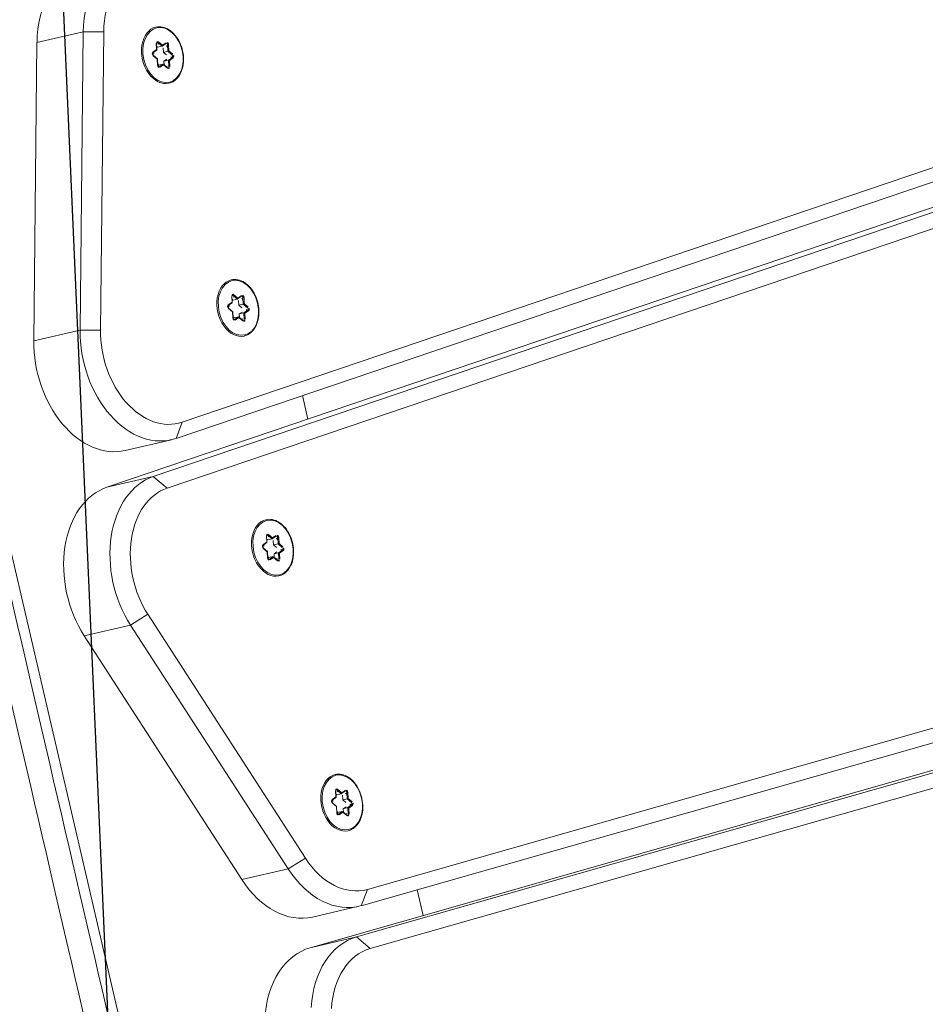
# Model space of a CAD drawing. Extents: x 5477758 to 5478338, y 5918296 to 5918502.
# Tile 108 of 138: x 5477951.829 to 5477952.017, y 5918462.656 to 5918462.86. Entities that reach past the tile are written whole.
import ezdxf

# ---------------------------------------------------------------- set-up
doc = ezdxf.new("R2010")
doc.units = 0
doc.layers.get('0').update_dxf_attribs({"linetype": 'CONTINUOUS', "lineweight": 13})
doc.layers.add('0_PROJEKTOWANE ZABAWKI', color=7, linetype='CONTINUOUS', lineweight=0)
doc.layers.add('0_WSPÓŁRZĘDNE_ODNOŚNIKI', color=6, linetype='CONTINUOUS', lineweight=15)
doc.styles.add('pktkecm$0$STANDARD', font='romans')
doc.dimstyles.new('pktkecm$0$ODNOŚNIKI', dxfattribs={"dimtxt": 17.5, "dimasz": 6, "dimexe": 7, "dimexo": 7, "dimgap": 7, "dimtad": 1, "dimtoh": 1, "dimdec": 0, "dimzin": 0, "dimdsep": 46, "dimtxsty": 'pktkecm$0$STANDARD', "dimblk": 'pktkecm$0$_Dot', "dimcen": 8, "dimdle": 7, "dimclrt": 2, "dimadec": 0, "dimazin": 0, "dimtfac": 1, "dimtdec": 0, "dimtofl": 0, "dimtmove": 0, "dimatfit": 3, "dimldrblk": 'pktkecm$0$_DotBlank', "dimfxl": 0, "dimtolj": 1, "dimtzin": 0, "dimarcsym": 0})

# ---------------------------------------------------------------- blocks, each defined once
blk = doc.blocks.new('zw$CEC1')
for p, q in [((1094.523, -593.651), (1100.999, -659.137)), ((1101.299, -659.334), (1094.823, -593.848)), ((1102.263, -659.748), (1095.787, -594.262)), ((1095.487, -594.489), (1101.963, -659.975)), ((1108.239, -594.71), (1111.343, -657.574)), ((1111.643, -657.779), (1108.539, -594.915)), ((1112.555, -657.802), (1109.451, -594.939)), ((1109.151, -595.158), (1112.255, -658.022)), ((1101.963, -660.965), (1095.487, -595.479)), ((1112.255, -659.012), (1109.151, -596.148)), ((1101.025, -656.569), (1101.529, -656.569)), ((1111.583, -656.569), (1112.135, -656.569)), ((1098.71, -657.333), (1098.745, -657.419)), ((1098.761, -657.43), (1098.724, -657.338)), ((1098.761, -657.314), (1098.892, -657.337)), ((1098.761, -657.317), (1098.761, -657.314)), ((1098.888, -657.315), (1098.764, -657.293)), ((1098.976, -657.25), (1098.888, -657.315)), ((1098.892, -657.337), (1098.987, -657.268)), ((1098.892, -657.337), (1098.892, -657.433)), ((1098.987, -657.268), (1098.987, -657.272)), ((1099.037, -657.277), (1099.074, -657.369)), ((1099.037, -657.28), (1099.037, -657.277)), ((1099.086, -657.35), (1099.051, -657.263)), ((1099.074, -657.369), (1099.206, -657.392)), ((1099.074, -657.369), (1099.074, -657.465)), ((1099.21, -657.371), (1099.086, -657.35)), ((1098.745, -657.419), (1098.657, -657.484)), ((1098.668, -657.501), (1098.762, -657.432)), ((1098.668, -657.505), (1098.668, -657.501)), ((1098.678, -657.536), (1098.802, -657.558)), ((1098.81, -657.555), (1098.681, -657.532)), ((1098.741, -657.543), (1098.762, -657.528)), ((1098.762, -657.432), (1098.762, -657.528)), ((1098.799, -657.416), (1098.892, -657.433)), ((1098.802, -657.558), (1098.837, -657.645)), ((1098.851, -657.65), (1098.813, -657.558)), ((1098.892, -657.433), (1098.959, -657.384)), ((1099.048, -657.399), (1099.074, -657.465)), ((1099.074, -657.465), (1099.148, -657.478)), ((1099.126, -657.497), (1099.163, -657.589)), ((1099.126, -657.497), (1099.126, -657.589)), ((1099.222, -657.423), (1099.129, -657.491)), ((1099.143, -657.489), (1099.231, -657.424)), ((1099.178, -657.575), (1099.143, -657.489)), ((1099.206, -657.392), (1099.206, -657.396)), ((1109.228, -657.555), (1109.263, -657.641)), ((1109.279, -657.652), (1109.242, -657.56)), ((1109.279, -657.536), (1109.41, -657.559)), ((1109.279, -657.539), (1109.279, -657.536)), ((1109.406, -657.537), (1109.282, -657.515)), ((1109.494, -657.472), (1109.406, -657.537)), ((1109.41, -657.559), (1109.505, -657.49)), ((1109.41, -657.559), (1109.41, -657.655)), ((1109.505, -657.49), (1109.505, -657.494)), ((1109.555, -657.499), (1109.592, -657.591)), ((1109.555, -657.503), (1109.555, -657.499)), ((1109.605, -657.572), (1109.57, -657.485)), ((1109.728, -657.594), (1109.605, -657.572)), ((1111.343, -657.574), (1111.643, -657.779)), ((1093.266, -657.758), (1093.178, -657.822)), ((1093.189, -657.84), (1093.283, -657.771)), ((1093.231, -657.672), (1093.266, -657.758)), ((1093.282, -657.769), (1093.245, -657.677)), ((1093.282, -657.653), (1093.413, -657.676)), ((1093.282, -657.656), (1093.282, -657.653)), ((1093.283, -657.771), (1093.283, -657.867)), ((1093.408, -657.654), (1093.285, -657.632)), ((1093.32, -657.755), (1093.413, -657.771)), ((1093.497, -657.589), (1093.408, -657.654)), ((1093.413, -657.676), (1093.508, -657.607)), ((1093.413, -657.676), (1093.413, -657.771)), ((1093.413, -657.771), (1093.48, -657.723)), ((1093.508, -657.607), (1093.508, -657.611)), ((1093.558, -657.616), (1093.595, -657.708)), ((1093.558, -657.619), (1093.558, -657.616)), ((1093.569, -657.738), (1093.595, -657.804)), ((1093.607, -657.689), (1093.572, -657.602)), ((1093.595, -657.708), (1093.727, -657.731)), ((1093.595, -657.708), (1093.595, -657.804)), ((1093.731, -657.71), (1093.607, -657.689)), ((1093.743, -657.762), (1093.65, -657.83)), ((1093.664, -657.828), (1093.752, -657.763)), ((1093.727, -657.731), (1093.727, -657.735)), ((1098.997, -657.588), (1098.903, -657.656)), ((1098.912, -657.658), (1099.001, -657.593)), ((1099.126, -657.611), (1098.997, -657.588)), ((1099.001, -657.593), (1099.124, -657.615)), ((1099.163, -657.589), (1099.163, -657.592)), ((1103.736, -657.758), (1103.771, -657.845)), ((1103.787, -657.855), (1103.75, -657.763)), ((1103.786, -657.739), (1103.918, -657.763)), ((1103.786, -657.743), (1103.786, -657.739)), ((1103.913, -657.74), (1103.79, -657.719)), ((1104.001, -657.676), (1103.913, -657.74)), ((1103.918, -657.763), (1104.012, -657.694)), ((1103.918, -657.763), (1103.918, -657.858)), ((1104.012, -657.694), (1104.012, -657.697)), ((1104.063, -657.703), (1104.1, -657.795)), ((1104.063, -657.706), (1104.063, -657.703)), ((1104.112, -657.775), (1104.077, -657.689)), ((1104.235, -657.797), (1104.112, -657.775)), ((1109.263, -657.641), (1109.175, -657.706)), ((1109.186, -657.724), (1109.28, -657.655)), ((1109.186, -657.727), (1109.186, -657.724)), ((1109.196, -657.759), (1109.32, -657.78)), ((1109.328, -657.777), (1109.199, -657.754)), ((1109.26, -657.765), (1109.28, -657.75)), ((1109.28, -657.655), (1109.28, -657.75)), ((1109.317, -657.638), (1109.41, -657.655)), ((1109.32, -657.78), (1109.355, -657.867)), ((1109.369, -657.872), (1109.331, -657.78)), ((1109.41, -657.655), (1109.477, -657.606)), ((1109.566, -657.621), (1109.592, -657.687)), ((1109.592, -657.591), (1109.724, -657.614)), ((1109.592, -657.591), (1109.592, -657.687)), ((1109.592, -657.687), (1109.666, -657.7)), ((1109.644, -657.719), (1109.682, -657.811)), ((1109.644, -657.719), (1109.644, -657.811)), ((1109.74, -657.645), (1109.647, -657.713)), ((1109.661, -657.711), (1109.749, -657.647)), ((1109.696, -657.797), (1109.661, -657.711)), ((1109.724, -657.614), (1109.724, -657.618)), ((1093.189, -657.844), (1093.189, -657.84)), ((1093.199, -657.875), (1093.323, -657.897)), ((1093.331, -657.894), (1093.202, -657.871)), ((1093.262, -657.882), (1093.283, -657.867)), ((1093.323, -657.897), (1093.358, -657.984)), ((1093.371, -657.988), (1093.334, -657.896)), ((1093.518, -657.927), (1093.424, -657.995)), ((1093.433, -657.997), (1093.521, -657.932)), ((1093.647, -657.95), (1093.518, -657.927)), ((1093.521, -657.932), (1093.645, -657.954)), ((1093.595, -657.804), (1093.669, -657.816)), ((1093.647, -657.836), (1093.684, -657.928)), ((1093.647, -657.836), (1093.647, -657.928)), ((1093.699, -657.914), (1093.664, -657.828)), ((1093.684, -657.928), (1093.684, -657.931)), ((1103.771, -657.845), (1103.683, -657.909)), ((1103.693, -657.927), (1103.788, -657.858)), ((1103.693, -657.931), (1103.693, -657.927)), ((1103.704, -657.962), (1103.827, -657.984)), ((1103.836, -657.981), (1103.707, -657.958)), ((1103.767, -657.969), (1103.788, -657.954)), ((1103.788, -657.858), (1103.788, -657.954)), ((1103.825, -657.842), (1103.918, -657.858)), ((1103.827, -657.984), (1103.862, -658.07)), ((1103.876, -658.075), (1103.839, -657.983)), ((1103.918, -657.858), (1103.985, -657.809)), ((1104.074, -657.825), (1104.1, -657.89)), ((1104.1, -657.795), (1104.232, -657.818)), ((1104.1, -657.795), (1104.1, -657.89)), ((1104.1, -657.89), (1104.173, -657.903)), ((1104.152, -657.922), (1104.189, -658.015)), ((1104.152, -657.922), (1104.152, -658.015)), ((1104.248, -657.849), (1104.155, -657.917)), ((1104.169, -657.915), (1104.257, -657.85)), ((1104.204, -658.001), (1104.169, -657.915)), ((1104.232, -657.818), (1104.232, -657.822)), ((1109.515, -657.81), (1109.422, -657.878)), ((1109.43, -657.88), (1109.519, -657.815)), ((1109.644, -657.833), (1109.515, -657.81)), ((1109.519, -657.815), (1109.642, -657.837)), ((1109.682, -657.811), (1109.682, -657.815)), ((1111.644, -657.828), (1111.644, -658.818)), ((1112.255, -658.022), (1112.555, -657.802)), ((1104.022, -658.014), (1103.929, -658.082)), ((1103.938, -658.084), (1104.026, -658.019)), ((1104.152, -658.036), (1104.023, -658.014)), ((1104.026, -658.019), (1104.149, -658.041)), ((1104.189, -658.015), (1104.189, -658.018)), ((1112.255, -658.022), (1112.255, -659.012)), ((1110.416, -658.687), (1104.73, -660.735)), ((1110.416, -658.687), (1110.552, -659.088)), ((1092.716, -658.888), (1092.619, -659.301)), ((1098.75, -660.357), (1092.716, -658.888)), ((1100.999, -659.137), (1101.299, -659.334)), ((1104.867, -661.137), (1110.552, -659.088)), ((1110.552, -659.088), (1110.552, -660.078)), ((1092.619, -659.301), (1098.652, -660.77)), ((1092.619, -660.291), (1092.619, -659.301)), ((1101.303, -660.422), (1101.303, -659.433)), ((1101.963, -659.975), (1102.263, -659.748)), ((1101.963, -659.975), (1101.963, -660.965)), ((1110.552, -660.078), (1104.867, -662.126)), ((1098.652, -661.76), (1092.619, -660.291)), ((1098.75, -660.357), (1098.652, -660.77)), ((1098.652, -660.77), (1098.652, -661.76)), ((1104.73, -660.735), (1104.867, -661.137)), ((1104.867, -662.126), (1104.867, -661.137)), ((1179.728, -663.216), (1065.128, -663.216))]:
    blk.add_line(p, q)
for centre in [(1098.944, -657.454), (1109.462, -657.676), (1093.465, -657.793), (1103.97, -657.88)]:
    blk.add_ellipse(centre, major_axis=(0.58, 0), ratio=0.707107)
for centre, major_axis, ratio, start_param, end_param in [((1098.753, -657.324), (-0.045, 0), 0.707107, 4.467995, 6.56239), ((1098.71, -657.343), (0.0139, 0.0056), 0.679724, 0, 1.301881), ((1098.753, -657.334), (-0.03, 0), 0.707107, 4.467995, 6.283185), ((1098.944, -657.468), (0.25, 0), 0.707107, 2.189614, 2.547433), ((1098.764, -657.304), (0.0026, 0.0148), 0.171098, 0.800479, 2.371275), ((1098.888, -657.325), (0.0037, -0.0158), 0.19164, 0.688736, 2.259533), ((1098.944, -657.468), (0.25, 0), 0.707107, 1.142416, 1.510388), ((1099.008, -657.272), (0.045, 0), 0.707107, 0.279204, 2.3736), ((1098.976, -657.261), (-0.0089, 0.0121), 0.508626, 3.748748, 5.319544), ((1099.008, -657.283), (0.03, 0), 0.707107, 0.279204, 2.3736), ((1099.051, -657.274), (-0.0139, -0.0056), 0.679724, 4.443473, 6.01427), ((1099.086, -657.36), (-0.0104, -0.0129), 0.462667, 4.192773, 5.763569), ((1099.21, -657.382), (0.0026, 0.0148), 0.171098, 0.800479, 2.371275), ((1099.199, -657.402), (0.045, 0), 0.707107, 5.515192, 7.609587), ((1093.529, -657.611), (0.045, 0), 0.707107, 0.279204, 2.3736), ((1098.944, -657.468), (-0.6, 0), 0.707107, 0, 3.141593), ((1098.689, -657.506), (-0.045, 0), 0.707107, 5.515192, 7.609587), ((1098.657, -657.494), (-0.0089, 0.0121), 0.508626, 3.748748, 5.319544), ((1098.689, -657.516), (-0.03, 0), 0.707107, 5.515192, 6.283185), ((1098.678, -657.547), (0.0026, 0.0148), 0.171098, 0, 0.800479), ((1098.944, -657.468), (-0.25, 0), 0.707107, 0.095219, 0.407877), ((1098.745, -657.43), (0.0166, -0.0047), 0.601017, 0.16912, 1.739916), ((1098.802, -657.569), (-0.0104, -0.0129), 0.462667, 2.890892, 4.192773), ((1098.944, -657.468), (-0.25, 0), 0.707107, 2.244927, 2.557585), ((1099.135, -657.584), (0.045, 0), 0.707107, 4.467995, 6.56239), ((1099.143, -657.5), (-0.0166, 0.0047), 0.601017, 4.881509, 6.452305), ((1099.178, -657.586), (-0.0139, -0.0056), 0.679724, 4.443473, 6.01427), ((1098.944, -657.468), (0.25, 0), 0.707107, 0.130169, 0.46319), ((1099.199, -657.413), (0.03, 0), 0.707107, 0, 1.326402), ((1099.231, -657.435), (-0.0089, 0.0121), 0.508626, 5.319544, 6.283185), ((1109.272, -657.546), (-0.045, 0), 0.707107, 4.467995, 6.56239), ((1109.228, -657.565), (0.0139, 0.0056), 0.679724, 0, 1.301881), ((1109.272, -657.556), (-0.03, 0), 0.707107, 4.467995, 6.283185), ((1109.462, -657.69), (0.25, 0), 0.707107, 2.189614, 2.547433), ((1109.282, -657.526), (0.0026, 0.0148), 0.171098, 0.800479, 2.371275), ((1109.406, -657.547), (0.0037, -0.0158), 0.19164, 0.688736, 2.259533), ((1109.462, -657.69), (0.25, 0), 0.707107, 1.142416, 1.510388), ((1109.526, -657.494), (0.045, 0), 0.707107, 0.279204, 2.3736), ((1109.494, -657.483), (-0.0089, 0.0121), 0.508626, 3.748748, 5.319544), ((1109.526, -657.505), (0.03, 0), 0.707107, 0.279204, 2.3736), ((1109.57, -657.496), (-0.0139, -0.0056), 0.679724, 4.443473, 6.01427), ((1109.605, -657.582), (-0.0104, -0.0129), 0.462667, 4.192773, 5.763569), ((1109.644, -657.616), (1.7, 0), 0.707107, 5.183628, 6.318092), ((1093.274, -657.663), (-0.045, 0), 0.707107, 4.467995, 6.56239), ((1093.231, -657.682), (0.0139, 0.0056), 0.679724, 0, 1.301881), ((1093.274, -657.673), (-0.03, 0), 0.707107, 4.467995, 6.283185), ((1093.465, -657.807), (0.25, 0), 0.707107, 2.189614, 2.547433), ((1093.266, -657.768), (0.0166, -0.0047), 0.601017, 0.16912, 1.739916), ((1093.285, -657.642), (0.0026, 0.0148), 0.171098, 0.800479, 2.371275), ((1093.408, -657.664), (0.0037, -0.0158), 0.19164, 0.688736, 2.259533), ((1093.465, -657.807), (0.25, 0), 0.707107, 1.142416, 1.510388), ((1093.497, -657.6), (-0.0089, 0.0121), 0.508626, 3.748748, 5.319544), ((1093.529, -657.622), (0.03, 0), 0.707107, 0.279204, 2.3736), ((1093.572, -657.613), (-0.0139, -0.0056), 0.679724, 4.443473, 6.01427), ((1093.607, -657.699), (-0.0104, -0.0129), 0.462667, 4.192773, 5.763569), ((1093.465, -657.807), (0.25, 0), 0.707107, 0.130169, 0.46319), ((1093.731, -657.721), (0.0026, 0.0148), 0.171098, 0.800479, 2.371275), ((1093.72, -657.752), (0.03, 0), 0.707107, 0, 1.326402), ((1093.72, -657.741), (0.045, 0), 0.707107, 5.515192, 7.609587), ((1093.752, -657.774), (-0.0089, 0.0121), 0.508626, 5.319544, 6.283185), ((1098.837, -657.655), (0.0139, 0.0056), 0.679724, 0, 1.301881), ((1098.88, -657.636), (-0.045, 0), 0.707107, 0.279204, 2.3736), ((1098.944, -657.468), (-0.25, 0), 0.707107, 1.152569, 1.475438), ((1098.912, -657.669), (-0.0089, 0.0121), 0.508626, 5.319544, 6.283185), ((1099.001, -657.604), (0.0037, -0.0158), 0.19164, 2.259533, 3.223174), ((1099.124, -657.626), (0.0026, 0.0148), 0.171098, 0, 0.800479), ((1099.135, -657.595), (0.03, 0), 0.707107, 0, 0.279204), ((1103.779, -657.749), (-0.045, 0), 0.707107, 4.467995, 6.56239), ((1103.736, -657.769), (0.0139, 0.0056), 0.679724, 0, 1.301881), ((1103.779, -657.76), (-0.03, 0), 0.707107, 4.467995, 6.283185), ((1103.97, -657.894), (0.25, 0), 0.707107, 2.189614, 2.547433), ((1103.79, -657.729), (0.0026, 0.0148), 0.171098, 0.800479, 2.371275), ((1103.913, -657.751), (0.0037, -0.0158), 0.19164, 0.688736, 2.259533), ((1103.97, -657.894), (0.25, 0), 0.707107, 1.142416, 1.510388), ((1104.034, -657.698), (0.045, 0), 0.707107, 0.279204, 2.3736), ((1104.001, -657.686), (-0.0089, 0.0121), 0.508626, 3.748748, 5.319544), ((1104.034, -657.708), (0.03, 0), 0.707107, 0.279204, 2.3736), ((1104.077, -657.7), (-0.0139, -0.0056), 0.679724, 4.443473, 6.01427), ((1104.112, -657.786), (-0.0104, -0.0129), 0.462667, 4.192773, 5.763569), ((1109.462, -657.69), (-0.6, 0), 0.707107, 0, 3.141593), ((1109.207, -657.728), (-0.045, 0), 0.707107, 5.515192, 7.609587), ((1109.175, -657.716), (-0.0089, 0.0121), 0.508626, 3.748748, 5.319544), ((1109.207, -657.738), (-0.03, 0), 0.707107, 5.515192, 6.283185), ((1109.196, -657.769), (0.0026, 0.0148), 0.171098, 0, 0.800479), ((1109.462, -657.69), (-0.25, 0), 0.707107, 0.095219, 0.407877), ((1109.263, -657.652), (0.0166, -0.0047), 0.601017, 0.16912, 1.739916), ((1109.32, -657.791), (-0.0104, -0.0129), 0.462667, 2.890892, 4.192773), ((1109.462, -657.69), (-0.25, 0), 0.707107, 2.244927, 2.557585), ((1109.661, -657.722), (-0.0166, 0.0047), 0.601017, 4.881509, 6.452305), ((1109.462, -657.69), (0.25, 0), 0.707107, 0.130169, 0.46319), ((1109.728, -657.604), (0.0026, 0.0148), 0.171098, 0.800479, 2.371275), ((1109.717, -657.635), (0.03, 0), 0.707107, 0, 1.326402), ((1109.717, -657.624), (0.045, 0), 0.707107, 5.515192, 7.609587), ((1109.749, -657.657), (-0.0089, 0.0121), 0.508626, 5.319544, 6.283185), ((1109.644, -657.828), (2, 0), 0.707107, 5.183628, 6.318092), ((1093.27, -657.751), (-1.7, 0), 0.707107, 0.10472, 1.239184), ((1093.465, -657.807), (-0.6, 0), 0.707107, 0, 3.141593), ((1093.21, -657.845), (-0.045, 0), 0.707107, 5.515192, 7.609587), ((1093.178, -657.833), (-0.0089, 0.0121), 0.508626, 3.748748, 5.319544), ((1093.21, -657.855), (-0.03, 0), 0.707107, 5.515192, 6.283185), ((1093.199, -657.886), (0.0026, 0.0148), 0.171098, 0, 0.800479), ((1093.465, -657.807), (-0.25, 0), 0.707107, 0.095219, 0.407877), ((1093.323, -657.908), (-0.0104, -0.0129), 0.462667, 2.890892, 4.192773), ((1093.358, -657.994), (0.0139, 0.0056), 0.679724, 0, 1.301881), ((1093.401, -657.975), (-0.045, 0), 0.707107, 0.279204, 2.3736), ((1093.465, -657.807), (-0.25, 0), 0.707107, 1.152569, 1.475438), ((1093.433, -658.007), (-0.0089, 0.0121), 0.508626, 5.319544, 6.283185), ((1093.521, -657.943), (0.0037, -0.0158), 0.19164, 2.259533, 3.223174), ((1093.465, -657.807), (-0.25, 0), 0.707107, 2.244927, 2.557585), ((1093.656, -657.923), (0.045, 0), 0.707107, 4.467995, 6.56239), ((1093.645, -657.965), (0.0026, 0.0148), 0.171098, 0, 0.800479), ((1093.664, -657.839), (-0.0166, 0.0047), 0.601017, 4.881509, 6.452305), ((1093.699, -657.925), (-0.0139, -0.0056), 0.679724, 4.443473, 6.01427), ((1093.656, -657.934), (0.03, 0), 0.707107, 0, 0.279204), ((1103.97, -657.894), (-0.6, 0), 0.707107, 0, 3.141593), ((1103.715, -657.931), (-0.045, 0), 0.707107, 5.515192, 7.609587), ((1103.683, -657.92), (-0.0089, 0.0121), 0.508626, 3.748748, 5.319544), ((1103.715, -657.942), (-0.03, 0), 0.707107, 5.515192, 6.283185), ((1103.704, -657.973), (0.0026, 0.0148), 0.171098, 0, 0.800479), ((1103.97, -657.894), (-0.25, 0), 0.707107, 0.095219, 0.407877), ((1103.771, -657.855), (0.0166, -0.0047), 0.601017, 0.16912, 1.739916), ((1103.827, -657.994), (-0.0104, -0.0129), 0.462667, 2.890892, 4.192773), ((1103.97, -657.894), (-0.25, 0), 0.707107, 2.244927, 2.557585), ((1104.169, -657.925), (-0.0166, 0.0047), 0.601017, 4.881509, 6.452305), ((1103.97, -657.894), (0.25, 0), 0.707107, 0.130169, 0.46319), ((1104.235, -657.808), (0.0026, 0.0148), 0.171098, 0.800479, 2.371275), ((1104.224, -657.839), (0.03, 0), 0.707107, 0, 1.326402), ((1104.224, -657.828), (0.045, 0), 0.707107, 5.515192, 7.609587), ((1104.257, -657.861), (-0.0089, 0.0121), 0.508626, 5.319544, 6.283185), ((1109.355, -657.877), (0.0139, 0.0056), 0.679724, 0, 1.301881), ((1109.398, -657.858), (-0.045, 0), 0.707107, 0.279204, 2.3736), ((1109.462, -657.69), (-0.25, 0), 0.707107, 1.152569, 1.475438), ((1109.43, -657.891), (-0.0089, 0.0121), 0.508626, 5.319544, 6.283185), ((1109.519, -657.826), (0.0037, -0.0158), 0.19164, 2.259533, 3.223174), ((1109.653, -657.806), (0.045, 0), 0.707107, 4.467995, 6.56239), ((1109.642, -657.848), (0.0026, 0.0148), 0.171098, 0, 0.800479), ((1109.696, -657.808), (-0.0139, -0.0056), 0.679724, 4.443473, 6.01427), ((1109.653, -657.817), (0.03, 0), 0.707107, 0, 0.279204), ((1114.254, -657.76), (-1.7, 0), 0.707107, 0.034907, 1.169371), ((1093.27, -657.964), (-2, 0), 0.707107, 0.10472, 1.239184), ((1103.862, -658.081), (0.0139, 0.0056), 0.679724, 0, 1.301881), ((1103.906, -658.061), (-0.045, 0), 0.707107, 0.279204, 2.3736), ((1103.97, -657.894), (-0.25, 0), 0.707107, 1.152569, 1.475438), ((1103.938, -658.094), (-0.0089, 0.0121), 0.508626, 5.319544, 6.283185), ((1104.026, -658.03), (0.0037, -0.0158), 0.19164, 2.259533, 3.223174), ((1104.16, -658.01), (0.045, 0), 0.707107, 4.467995, 6.56239), ((1104.149, -658.051), (0.0026, 0.0148), 0.171098, 0, 0.800479), ((1104.204, -658.012), (-0.0139, -0.0056), 0.679724, 4.443473, 6.01427), ((1104.16, -658.02), (0.03, 0), 0.707107, 0, 0.279204), ((1114.254, -657.972), (-2, 0), 0.707107, 0.034907, 1.169371), ((1109.644, -658.818), (2, 0), 0.707107, 5.183628, 6.283185), ((1114.254, -658.962), (-2, 0), 0.707107, 0.034907, 1.169371), ((1093.27, -658.953), (-2, 0), 0.707107, 0.10472, 1.239184), ((1099.303, -659.22), (1.7, 0), 0.707107, 4.380776, 6.352998), ((1099.303, -659.433), (2, 0), 0.707107, 4.380776, 6.352998), ((1103.959, -659.664), (-1.7, 0), 0.707107, 0.069813, 2.042035), ((1103.959, -659.876), (-2, 0), 0.707107, 0.069813, 2.042035), ((1099.303, -660.422), (2, 0), 0.707107, 4.380776, 6.283185), ((1103.959, -660.866), (-2, 0), 0.707107, 0.069813, 2.042035)]:
    blk.add_ellipse(centre, major_axis=major_axis, ratio=ratio, start_param=start_param, end_param=end_param)
for points, knots in [([(1098.344, -657.468), (1098.344, -657.423), (1098.354, -657.378), (1098.393, -657.291), (1098.422, -657.251), (1098.497, -657.177), (1098.544, -657.144), (1098.648, -657.091), (1098.706, -657.07), (1098.829, -657.043), (1098.893, -657.037), (1099.021, -657.039), (1099.085, -657.048), (1099.206, -657.078), (1099.263, -657.101), (1099.365, -657.158), (1099.409, -657.192), (1099.48, -657.269), (1099.507, -657.312), (1099.537, -657.393), (1099.544, -657.431), (1099.544, -657.468)], [6.038791, 6.038791, 6.038791, 6.038791, 6.34864, 6.34864, 6.66324, 6.66324, 6.984393, 6.984393, 7.307998, 7.307998, 7.63188, 7.63188, 7.955712, 7.955712, 8.279598, 8.279598, 8.603057, 8.603057, 8.923488, 8.923488, 9.180384, 9.180384, 9.180384, 9.180384]), ([(1092.865, -657.807), (1092.865, -657.762), (1092.875, -657.717), (1092.914, -657.63), (1092.943, -657.589), (1093.018, -657.516), (1093.064, -657.483), (1093.169, -657.43), (1093.227, -657.409), (1093.35, -657.382), (1093.414, -657.376), (1093.542, -657.378), (1093.606, -657.386), (1093.727, -657.417), (1093.784, -657.44), (1093.886, -657.497), (1093.93, -657.531), (1094.001, -657.608), (1094.028, -657.651), (1094.058, -657.732), (1094.065, -657.77), (1094.065, -657.807)], [6.038791, 6.038791, 6.038791, 6.038791, 6.34864, 6.34864, 6.66324, 6.66324, 6.984393, 6.984393, 7.307998, 7.307998, 7.63188, 7.63188, 7.955712, 7.955712, 8.279598, 8.279598, 8.603057, 8.603057, 8.923488, 8.923488, 9.180384, 9.180384, 9.180384, 9.180384]), ([(1098.723, -657.334), (1098.723, -657.335), (1098.723, -657.335), (1098.723, -657.335), (1098.723, -657.335), (1098.724, -657.336), (1098.724, -657.336), (1098.724, -657.336), (1098.724, -657.337), (1098.724, -657.337), (1098.724, -657.337), (1098.724, -657.338)], [0.2443943, 0.2443943, 0.2443943, 0.2443943, 0.3002352, 0.3002352, 0.3560761, 0.3560761, 0.411917, 0.411917, 0.4677579, 0.4677579, 0.5235988, 0.5235988, 0.5235988, 0.5235988]), ([(1108.862, -657.69), (1108.862, -657.645), (1108.872, -657.6), (1108.911, -657.513), (1108.94, -657.473), (1109.015, -657.399), (1109.062, -657.366), (1109.166, -657.313), (1109.224, -657.293), (1109.347, -657.266), (1109.411, -657.259), (1109.539, -657.261), (1109.603, -657.27), (1109.724, -657.3), (1109.781, -657.323), (1109.883, -657.38), (1109.927, -657.414), (1109.998, -657.491), (1110.025, -657.534), (1110.055, -657.615), (1110.062, -657.653), (1110.062, -657.69)], [6.038791, 6.038791, 6.038791, 6.038791, 6.34864, 6.34864, 6.66324, 6.66324, 6.984393, 6.984393, 7.307998, 7.307998, 7.63188, 7.63188, 7.955712, 7.955712, 8.279598, 8.279598, 8.603057, 8.603057, 8.923488, 8.923488, 9.180384, 9.180384, 9.180384, 9.180384]), ([(1098.659, -657.516), (1098.659, -657.517), (1098.659, -657.518), (1098.66, -657.52), (1098.661, -657.521), (1098.663, -657.524), (1098.665, -657.525), (1098.668, -657.528), (1098.67, -657.529), (1098.675, -657.531), (1098.678, -657.532), (1098.681, -657.532)], [0.244394, 0.244394, 0.244394, 0.244394, 0.509675, 0.509675, 0.774955, 0.774955, 1.040236, 1.040236, 1.305516, 1.305516, 1.570796, 1.570796, 1.570796, 1.570796]), ([(1099.222, -657.423), (1099.223, -657.422), (1099.224, -657.421), (1099.226, -657.42), (1099.226, -657.419), (1099.227, -657.418), (1099.228, -657.417), (1099.228, -657.416), (1099.228, -657.415), (1099.229, -657.414), (1099.229, -657.413), (1099.229, -657.413)], [2.6179939, 2.6179939, 2.6179939, 2.6179939, 2.7715925, 2.7715925, 2.9251911, 2.9251911, 3.0787897, 3.0787897, 3.2323883, 3.2323883, 3.385987, 3.385987, 3.385987, 3.385987]), ([(1103.37, -657.894), (1103.37, -657.848), (1103.38, -657.803), (1103.419, -657.717), (1103.448, -657.676), (1103.523, -657.602), (1103.569, -657.57), (1103.673, -657.517), (1103.732, -657.496), (1103.854, -657.469), (1103.919, -657.463), (1104.047, -657.465), (1104.111, -657.473), (1104.232, -657.504), (1104.289, -657.526), (1104.39, -657.583), (1104.435, -657.618), (1104.506, -657.695), (1104.533, -657.738), (1104.563, -657.819), (1104.57, -657.856), (1104.57, -657.894)], [6.038791, 6.038791, 6.038791, 6.038791, 6.34864, 6.34864, 6.66324, 6.66324, 6.984393, 6.984393, 7.307998, 7.307998, 7.63188, 7.63188, 7.955712, 7.955712, 8.279598, 8.279598, 8.603057, 8.603057, 8.923488, 8.923488, 9.180384, 9.180384, 9.180384, 9.180384]), ([(1109.242, -657.556), (1109.242, -657.557), (1109.242, -657.557), (1109.242, -657.557), (1109.242, -657.557), (1109.242, -657.558), (1109.242, -657.558), (1109.242, -657.559), (1109.242, -657.559), (1109.242, -657.559), (1109.242, -657.559), (1109.242, -657.56)], [0.2443943, 0.2443943, 0.2443943, 0.2443943, 0.3002352, 0.3002352, 0.3560761, 0.3560761, 0.411917, 0.411917, 0.4677579, 0.4677579, 0.5235988, 0.5235988, 0.5235988, 0.5235988]), ([(1093.244, -657.673), (1093.244, -657.674), (1093.244, -657.674), (1093.244, -657.674), (1093.244, -657.674), (1093.244, -657.675), (1093.245, -657.675), (1093.245, -657.675), (1093.245, -657.676), (1093.245, -657.676), (1093.245, -657.676), (1093.245, -657.677)], [0.2443943, 0.2443943, 0.2443943, 0.2443943, 0.3002352, 0.3002352, 0.3560761, 0.3560761, 0.411917, 0.411917, 0.4677579, 0.4677579, 0.5235988, 0.5235988, 0.5235988, 0.5235988]), ([(1093.743, -657.762), (1093.744, -657.761), (1093.745, -657.76), (1093.747, -657.759), (1093.747, -657.758), (1093.748, -657.757), (1093.749, -657.756), (1093.749, -657.755), (1093.749, -657.754), (1093.75, -657.753), (1093.75, -657.752), (1093.75, -657.752)], [2.6179939, 2.6179939, 2.6179939, 2.6179939, 2.7715925, 2.7715925, 2.9251911, 2.9251911, 3.0787897, 3.0787897, 3.2323883, 3.2323883, 3.385987, 3.385987, 3.385987, 3.385987]), ([(1098.851, -657.65), (1098.851, -657.651), (1098.853, -657.653), (1098.856, -657.657), (1098.858, -657.658), (1098.863, -657.66), (1098.866, -657.661), (1098.871, -657.663), (1098.874, -657.663), (1098.881, -657.663), (1098.884, -657.663), (1098.89, -657.662), (1098.893, -657.662), (1098.898, -657.66), (1098.9, -657.658), (1098.903, -657.657), (1098.903, -657.657), (1098.903, -657.656)], [0.523599, 0.523599, 0.523599, 0.523599, 0.927172, 0.927172, 1.204378, 1.204378, 1.47422, 1.47422, 1.746688, 1.746688, 2.021391, 2.021391, 2.295276, 2.295276, 2.566083, 2.566083, 2.617994, 2.617994, 2.617994, 2.617994]), ([(1099.126, -657.611), (1099.129, -657.611), (1099.133, -657.612), (1099.139, -657.612), (1099.142, -657.611), (1099.148, -657.61), (1099.151, -657.609), (1099.155, -657.607), (1099.157, -657.605), (1099.161, -657.603), (1099.162, -657.601), (1099.164, -657.599), (1099.164, -657.597), (1099.165, -657.596), (1099.165, -657.595), (1099.165, -657.595)], [1.570796, 1.570796, 1.570796, 1.570796, 1.844329, 1.844329, 2.119118, 2.119118, 2.392017, 2.392017, 2.661992, 2.661992, 2.936562, 2.936562, 3.253095, 3.253095, 3.385987, 3.385987, 3.385987, 3.385987]), ([(1103.749, -657.76), (1103.749, -657.76), (1103.749, -657.76), (1103.749, -657.761), (1103.749, -657.761), (1103.749, -657.761), (1103.749, -657.762), (1103.749, -657.762), (1103.749, -657.762), (1103.75, -657.763), (1103.75, -657.763), (1103.75, -657.763)], [0.2443943, 0.2443943, 0.2443943, 0.2443943, 0.3002352, 0.3002352, 0.3560761, 0.3560761, 0.411917, 0.411917, 0.4677579, 0.4677579, 0.5235988, 0.5235988, 0.5235988, 0.5235988]), ([(1109.177, -657.738), (1109.177, -657.739), (1109.178, -657.74), (1109.178, -657.742), (1109.179, -657.744), (1109.181, -657.746), (1109.183, -657.747), (1109.186, -657.75), (1109.188, -657.751), (1109.193, -657.753), (1109.196, -657.754), (1109.199, -657.754)], [0.244394, 0.244394, 0.244394, 0.244394, 0.509675, 0.509675, 0.774955, 0.774955, 1.040236, 1.040236, 1.305516, 1.305516, 1.570796, 1.570796, 1.570796, 1.570796]), ([(1109.74, -657.645), (1109.741, -657.644), (1109.742, -657.644), (1109.744, -657.642), (1109.744, -657.641), (1109.745, -657.64), (1109.746, -657.639), (1109.746, -657.638), (1109.747, -657.637), (1109.747, -657.636), (1109.747, -657.636), (1109.747, -657.635)], [2.6179939, 2.6179939, 2.6179939, 2.6179939, 2.7715925, 2.7715925, 2.9251911, 2.9251911, 3.0787897, 3.0787897, 3.2323883, 3.2323883, 3.385987, 3.385987, 3.385987, 3.385987]), ([(1093.18, -657.855), (1093.18, -657.856), (1093.18, -657.857), (1093.181, -657.859), (1093.182, -657.86), (1093.184, -657.863), (1093.185, -657.864), (1093.189, -657.867), (1093.191, -657.868), (1093.196, -657.87), (1093.199, -657.871), (1093.202, -657.871)], [0.244394, 0.244394, 0.244394, 0.244394, 0.509675, 0.509675, 0.774955, 0.774955, 1.040236, 1.040236, 1.305516, 1.305516, 1.570796, 1.570796, 1.570796, 1.570796]), ([(1093.371, -657.988), (1093.372, -657.99), (1093.373, -657.992), (1093.377, -657.995), (1093.379, -657.997), (1093.384, -657.999), (1093.387, -658), (1093.392, -658.002), (1093.395, -658.002), (1093.402, -658.002), (1093.405, -658.002), (1093.411, -658.001), (1093.414, -658), (1093.419, -657.999), (1093.421, -657.997), (1093.424, -657.996), (1093.424, -657.996), (1093.424, -657.995)], [0.523599, 0.523599, 0.523599, 0.523599, 0.927172, 0.927172, 1.204378, 1.204378, 1.47422, 1.47422, 1.746688, 1.746688, 2.021391, 2.021391, 2.295276, 2.295276, 2.566083, 2.566083, 2.617994, 2.617994, 2.617994, 2.617994]), ([(1093.647, -657.95), (1093.65, -657.95), (1093.653, -657.951), (1093.66, -657.95), (1093.663, -657.95), (1093.669, -657.949), (1093.671, -657.948), (1093.676, -657.946), (1093.678, -657.944), (1093.682, -657.942), (1093.683, -657.94), (1093.685, -657.938), (1093.685, -657.936), (1093.686, -657.935), (1093.686, -657.934), (1093.686, -657.934)], [1.570796, 1.570796, 1.570796, 1.570796, 1.844329, 1.844329, 2.119118, 2.119118, 2.392017, 2.392017, 2.661992, 2.661992, 2.936562, 2.936562, 3.253095, 3.253095, 3.385987, 3.385987, 3.385987, 3.385987]), ([(1103.685, -657.942), (1103.685, -657.943), (1103.685, -657.944), (1103.686, -657.946), (1103.687, -657.947), (1103.689, -657.95), (1103.69, -657.951), (1103.694, -657.953), (1103.696, -657.955), (1103.701, -657.957), (1103.704, -657.957), (1103.707, -657.958)], [0.244394, 0.244394, 0.244394, 0.244394, 0.509675, 0.509675, 0.774955, 0.774955, 1.040236, 1.040236, 1.305516, 1.305516, 1.570796, 1.570796, 1.570796, 1.570796]), ([(1104.248, -657.849), (1104.249, -657.848), (1104.25, -657.847), (1104.251, -657.846), (1104.252, -657.845), (1104.253, -657.843), (1104.253, -657.843), (1104.254, -657.841), (1104.254, -657.841), (1104.254, -657.84), (1104.254, -657.839), (1104.254, -657.839)], [2.6179939, 2.6179939, 2.6179939, 2.6179939, 2.7715925, 2.7715925, 2.9251911, 2.9251911, 3.0787897, 3.0787897, 3.2323883, 3.2323883, 3.385987, 3.385987, 3.385987, 3.385987]), ([(1109.369, -657.872), (1109.369, -657.873), (1109.371, -657.875), (1109.374, -657.879), (1109.376, -657.88), (1109.381, -657.882), (1109.384, -657.883), (1109.389, -657.885), (1109.393, -657.885), (1109.399, -657.885), (1109.402, -657.885), (1109.408, -657.884), (1109.411, -657.884), (1109.416, -657.882), (1109.419, -657.88), (1109.421, -657.879), (1109.421, -657.879), (1109.422, -657.878)], [0.523599, 0.523599, 0.523599, 0.523599, 0.927172, 0.927172, 1.204378, 1.204378, 1.47422, 1.47422, 1.746688, 1.746688, 2.021391, 2.021391, 2.295276, 2.295276, 2.566083, 2.566083, 2.617994, 2.617994, 2.617994, 2.617994]), ([(1109.644, -657.833), (1109.647, -657.833), (1109.651, -657.834), (1109.657, -657.834), (1109.66, -657.833), (1109.666, -657.832), (1109.669, -657.831), (1109.673, -657.829), (1109.675, -657.828), (1109.679, -657.825), (1109.68, -657.823), (1109.682, -657.821), (1109.682, -657.819), (1109.683, -657.818), (1109.683, -657.817), (1109.683, -657.817)], [1.570796, 1.570796, 1.570796, 1.570796, 1.844329, 1.844329, 2.119118, 2.119118, 2.392017, 2.392017, 2.661992, 2.661992, 2.936562, 2.936562, 3.253095, 3.253095, 3.385987, 3.385987, 3.385987, 3.385987]), ([(1103.876, -658.075), (1103.877, -658.077), (1103.878, -658.079), (1103.882, -658.082), (1103.884, -658.083), (1103.889, -658.086), (1103.891, -658.087), (1103.897, -658.088), (1103.9, -658.089), (1103.906, -658.089), (1103.91, -658.089), (1103.916, -658.088), (1103.919, -658.087), (1103.924, -658.085), (1103.926, -658.084), (1103.928, -658.083), (1103.929, -658.082), (1103.929, -658.082)], [0.523599, 0.523599, 0.523599, 0.523599, 0.927172, 0.927172, 1.204378, 1.204378, 1.47422, 1.47422, 1.746688, 1.746688, 2.021391, 2.021391, 2.295276, 2.295276, 2.566083, 2.566083, 2.617994, 2.617994, 2.617994, 2.617994]), ([(1104.152, -658.036), (1104.155, -658.037), (1104.158, -658.037), (1104.164, -658.037), (1104.168, -658.037), (1104.173, -658.035), (1104.176, -658.035), (1104.181, -658.032), (1104.183, -658.031), (1104.186, -658.028), (1104.188, -658.027), (1104.189, -658.024), (1104.19, -658.023), (1104.19, -658.021), (1104.19, -658.021), (1104.19, -658.02)], [1.570796, 1.570796, 1.570796, 1.570796, 1.844329, 1.844329, 2.119118, 2.119118, 2.392017, 2.392017, 2.661992, 2.661992, 2.936562, 2.936562, 3.253095, 3.253095, 3.385987, 3.385987, 3.385987, 3.385987]), ([(1185.928, -663.428), (1185.92, -663.428), (1185.912, -663.428), (1185.718, -663.428), (1185.535, -663.428), (1184.553, -663.428), (1183.711, -663.428), (1181.437, -663.428), (1179.931, -663.428), (1175.708, -663.428), (1172.842, -663.428), (1167.867, -663.428), (1165.775, -663.428), (1161.975, -663.428), (1160.125, -663.428), (1157.094, -663.428), (1155.952, -663.428), (1152.126, -663.428), (1149.918, -663.428), (1144.631, -663.428), (1141.592, -663.428), (1133.362, -663.428), (1129.292, -663.428), (1125.141, -663.428), (1121.09, -663.428), (1116.962, -663.428), (1109.398, -663.428), (1105.404, -663.428), (1097.178, -663.428), (1092.945, -663.428), (1086.247, -663.428), (1084.057, -663.428), (1080.368, -663.428), (1078.913, -663.428), (1076.716, -663.428), (1075.923, -663.428), (1074.514, -663.428), (1073.944, -663.428), (1071.753, -663.428), (1070.083, -663.428), (1066.71, -663.428), (1065.138, -663.428), (1062.035, -663.428), (1060.513, -663.428), (1058.928, -663.428)], [1.481535, 1.481535, 1.481535, 1.481535, 1.518758, 1.518758, 2.379658, 2.379658, 5.597938, 5.597938, 10.538019, 10.538019, 18.696385, 18.696385, 24.527079, 24.527079, 29.575647, 29.575647, 32.535382, 32.535382, 39.355172, 39.355172, 49.134696, 49.134696, 58.493436, 58.493436, 58.493436, 67.627244, 67.627244, 74.794433, 74.794433, 81.961623, 81.961623, 87.411225, 87.411225, 93.164019, 93.164019, 96.599059, 96.599059, 98.916813, 98.916813, 105.38718, 105.38718, 110.834573, 110.834573, 115.773922, 115.773922, 115.773922, 115.773922]), ([(1058.927, -663.92), (1060.523, -663.92), (1062.054, -663.92), (1065.164, -663.92), (1066.734, -663.92), (1070.101, -663.92), (1071.766, -663.92), (1073.946, -663.92), (1074.514, -663.92), (1075.915, -663.92), (1076.705, -663.92), (1078.897, -663.92), (1080.352, -663.92), (1084.045, -663.92), (1086.239, -663.92), (1092.944, -663.92), (1097.179, -663.92), (1105.409, -663.92), (1109.403, -663.92), (1116.968, -663.92), (1121.096, -663.92), (1125.146, -663.92), (1129.296, -663.92), (1133.365, -663.92), (1141.591, -663.92), (1144.628, -663.92), (1149.914, -663.92), (1152.123, -663.92), (1155.951, -663.92), (1157.093, -663.92), (1160.126, -663.92), (1161.976, -663.92), (1165.775, -663.92), (1167.866, -663.92), (1172.838, -663.92), (1175.7, -663.92), (1179.913, -663.92), (1181.414, -663.92), (1183.676, -663.92), (1184.512, -663.92), (1185.486, -663.92), (1185.666, -663.92), (1185.878, -663.92), (1185.905, -663.92), (1185.933, -663.92)], [-115.806845, -115.806845, -115.806845, -115.806845, -110.834573, -110.834573, -105.38718, -105.38718, -98.916813, -98.916813, -96.599059, -96.599059, -93.164019, -93.164019, -87.411225, -87.411225, -81.961623, -81.961623, -74.794433, -74.794433, -67.627244, -67.627244, -58.493436, -58.493436, -58.493436, -49.134696, -49.134696, -39.355172, -39.355172, -32.535382, -32.535382, -29.575647, -29.575647, -24.527079, -24.527079, -18.696385, -18.696385, -10.538019, -10.538019, -5.597938, -5.597938, -2.379658, -2.379658, -1.518758, -1.518758, -1.390315, -1.390315, -1.390315, -1.390315]), ([(1185.933, -666.435), (1184.96, -666.435), (1183.865, -666.435), (1181.31, -666.435), (1179.819, -666.435), (1175.892, -666.435), (1173.383, -666.435), (1168.638, -666.435), (1166.306, -666.435), (1162.268, -666.435), (1160.59, -666.435), (1155.531, -666.435), (1153.392, -666.435), (1145.933, -666.435), (1142.968, -666.435), (1138.957, -666.435), (1136.135, -666.435), (1132.796, -666.435), (1122.514, -666.435), (1116.479, -666.435), (1104.632, -666.435), (1098.821, -666.435), (1090.619, -666.435), (1087.898, -666.435), (1083.133, -666.435), (1081.427, -666.435), (1078.494, -666.435), (1077.267, -666.435), (1075.113, -666.435), (1074.209, -666.435), (1072.179, -666.435), (1071.052, -666.435), (1067.125, -666.435), (1063.755, -666.435), (1058.927, -666.435)], [0.478318, 0.478318, 0.478318, 0.478318, 3.307686, 3.307686, 6.615372, 6.615372, 11.720097, 11.720097, 16.66119, 16.66119, 20.086268, 20.086268, 26.717745, 26.717745, 33.32238, 33.32238, 33.32238, 37.968614, 37.968614, 43.976092, 43.976092, 49.98357, 49.98357, 53.186468, 53.186468, 56.000528, 56.000528, 58.814588, 58.814588, 60.765103, 60.765103, 62.715617, 62.715617, 66.516875, 66.516875, 66.516875, 66.516875]), ([(1058.928, -666.928), (1063.735, -666.928), (1067.098, -666.928), (1071.031, -666.928), (1072.164, -666.928), (1074.207, -666.928), (1075.118, -666.928), (1077.286, -666.928), (1078.517, -666.928), (1081.448, -666.928), (1083.15, -666.928), (1087.906, -666.928), (1090.624, -666.928), (1098.817, -666.928), (1104.626, -666.928), (1116.47, -666.928), (1122.506, -666.928), (1132.791, -666.928), (1136.133, -666.928), (1138.956, -666.928), (1142.971, -666.928), (1145.939, -666.928), (1153.396, -666.928), (1155.532, -666.928), (1160.588, -666.928), (1162.267, -666.928), (1166.306, -666.928), (1168.639, -666.928), (1173.39, -666.928), (1175.904, -666.928), (1179.844, -666.928), (1181.342, -666.928), (1183.883, -666.928), (1184.96, -666.928), (1185.928, -666.928)], [-66.505201, -66.505201, -66.505201, -66.505201, -62.715617, -62.715617, -60.765103, -60.765103, -58.814588, -58.814588, -56.000528, -56.000528, -53.186468, -53.186468, -49.98357, -49.98357, -43.976092, -43.976092, -37.968614, -37.968614, -33.32238, -33.32238, -33.32238, -26.717745, -26.717745, -20.086268, -20.086268, -16.66119, -16.66119, -11.720097, -11.720097, -6.615372, -6.615372, -3.307686, -3.307686, -0.555747, -0.555747, -0.555747, -0.555747])]:
    blk.add_open_spline(points, degree=3, knots=knots)
blk = doc.blocks.new('pktkecm$0$_Dot')
at = {"color": 0, "linetype": 'ByBlock', "lineweight": -2}
blk.add_line((-0.5, 0), (-1, 0), dxfattribs=at)
at = {"color": 0, "linetype": 'ByBlock', "const_width": 0.5}
blk.add_lwpolyline([(-0.25, 0, 1), (0.25, 0, 1)], format="xyb", close=True, dxfattribs=at)
blk = doc.blocks.new('pktkecm$0$_DotBlank')
at = {"color": 0, "linetype": 'ByBlock', "lineweight": -2}
blk.add_line((-0.5, 0), (-1, 0), dxfattribs=at)
blk.add_circle((0, 0), 0.5, dxfattribs=at)

msp = doc.modelspace()

# ---------------------------------------------------------------- block references
at = {"layer": '0_PROJEKTOWANE ZABAWKI', "xscale": 0.009981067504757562, "yscale": 0.009981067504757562, "zscale": 0.009981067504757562, "rotation": 283.0720937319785}
msp.add_blockref('zw$CEC1', (5477955.78541, 5918474.9692), dxfattribs=at)

# ---------------------------------------------------------------- leaders
at = {"layer": '0_WSPÓŁRZĘDNE_ODNOŚNIKI', "lineweight": -3}
msp.add_leader([(5477951.20952, 5918477.10182), (5477951.85097, 5918462.56448)], dimstyle='pktkecm$0$ODNOŚNIKI', override={"dimasz": 2.8}, dxfattribs=at)

doc.saveas('drawing.dxf')
